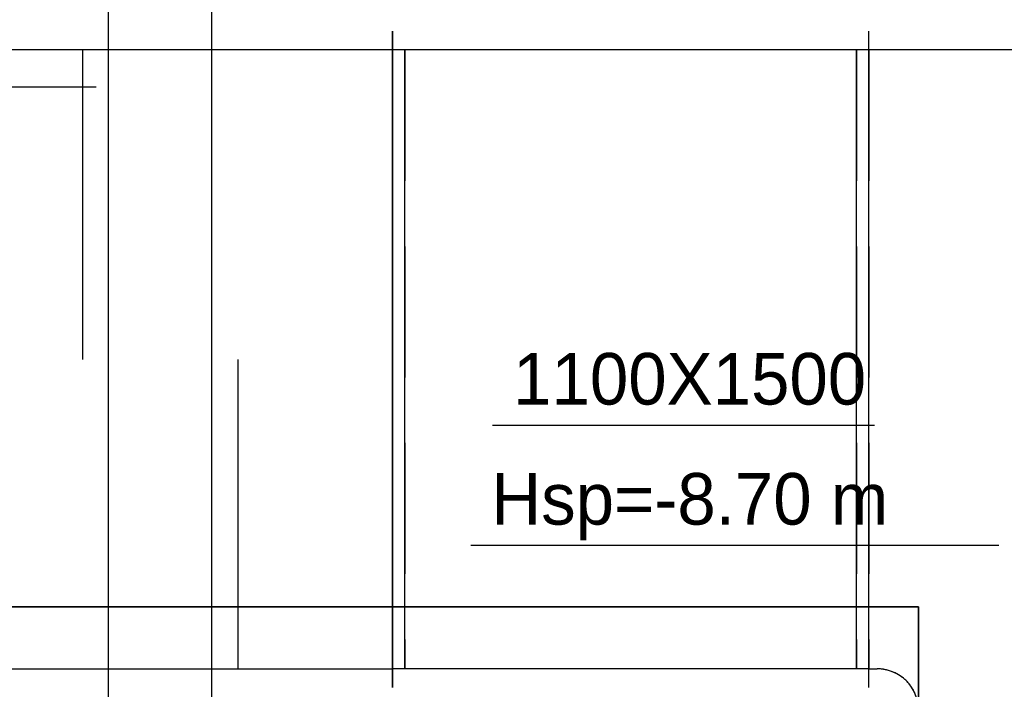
# Model space of a CAD drawing. Header units: centimetres. Extents: x -156440 to 298236, y -263599 to 81430.
# Tile 121 of 170: x 145810 to 148195, y -101251 to -99629. Entities that reach past the tile are written whole.
import ezdxf

# ---------------------------------------------------------------- set-up
doc = ezdxf.new("R2010")
doc.units = ezdxf.units.CM
doc.header["$LTSCALE"] = 50
for name, pattern in [('01-101 Went PP Poziom -2$0$Przekrój 3a-3a$0$HIDDEN', [9.525, 6.35, -3.175]), ('Kondygnacja -2$0$HIDDEN2', [4.7625, 3.175, -1.5875]), ('Osie rzutów$0$DASHDOT2', [12.7, 6.35, -3.175, 0, -3.175])]:
    doc.linetypes.add(name, pattern=pattern)
doc.layers.get('0').update_dxf_attribs({"color": 8})
for name, color, linetype in [('01-101 Went PP Poziom -2$0$L_Nawiew', 3, 'Continuous'), ('01-101 Went PP Poziom -2$0$L_Wywiew', 6, 'Continuous'), ('bgde-tekst', 7, 'Continuous'), ('Kondygnacja -2$0$ARCH_KONSTR_POWYŻEJ RZUTU_IST', 8, 'Kondygnacja -2$0$HIDDEN2'), ('Osie rzutów$0$ARCH_INFO_OSIE_IST', 8, 'Osie rzutów$0$DASHDOT2')]:
    doc.layers.add(name, color=color, linetype=linetype)
doc.layers.add('01-101 Went PP Poziom -2$0$L_niedruk', color=6, linetype='Continuous', lineweight=13, plot=False)
doc.layers.add('bgde_fundamenty pod urządzenia', color=7, linetype='Continuous', lineweight=35)
doc.layers.add('Kondygnacja -2$0$_SP KORYTA', color=8, linetype='Continuous', lineweight=25)

# ---------------------------------------------------------------- blocks, each defined once
blk = doc.blocks.new('Osie rzutów')
at = {"layer": 'Osie rzutów$0$ARCH_INFO_OSIE_IST', "ltscale": 10}
blk.add_line((6860, 12510), (6860, 4623.26), dxfattribs=at)
blk = doc.blocks.new('Kondygnacja -2$0$konstukcja stropu -2')
at = {"layer": 'Kondygnacja -2$0$ARCH_KONSTR_POWYŻEJ RZUTU_IST', "ltscale": 10}
blk.add_line((6885, 12155), (6885, 11625), dxfattribs=at)
blk = doc.blocks.new('*U368')
at = {"layer": '01-101 Went PP Poziom -2$0$L_Nawiew', "linetype": '01-101 Went PP Poziom -2$0$Przekrój 3a-3a$0$HIDDEN', "lineweight": -3}
for p, q in [((-715, 815), (785, 815)), ((785, 815), (805, 815)), ((805, 815), (805, -685)), ((-815, -785), (-815, 715)), ((805, -685), (785, -685)), ((-815, -805), (-815, -785)), ((685, -785), (685, -805)), ((685, -805), (-815, -805))]:
    blk.add_line(p, q, dxfattribs=at)
at = {"layer": '01-101 Went PP Poziom -2$0$L_Nawiew', "linetype": '01-101 Went PP Poziom -2$0$Przekrój 3a-3a$0$HIDDEN', "lineweight": -3, "extrusion": (3.21625e-16, -4.44089e-16, -1)}
for centre in [(-715, 715), (-715, 715), (785, -785), (785, -785)]:
    blk.add_ellipse(centre, major_axis=(0, 100), ratio=1, start_param=-1.570796, end_param=0, dxfattribs=at)
blk = doc.blocks.new('*U366')
at = {"layer": '01-101 Went PP Poziom -2$0$L_Nawiew', "linetype": '01-101 Went PP Poziom -2$0$Przekrój 3a-3a$0$HIDDEN', "lineweight": -3}
for p, q in [((-750, 0, 750), (-750, 0, -750)), ((750, 0, -750), (-750, 0, -750)), ((750, 0, 750), (750, 0, -750)), ((-750, 0, 750), (750, 0, 750))]:
    blk.add_line(p, q, dxfattribs=at)
at = {"layer": '01-101 Went PP Poziom -2$0$L_niedruk', "linetype": 'Continuous', "lineweight": -3}
for p, q in [((-750, 0, 795), (-750, 0, -795)), ((-750, 0, 795), (-750, 0, -795)), ((-750, 0, -795), (-750, 0, -795)), ((-750, 0, -750), (-750, 0, -750)), ((-750, 0, 750), (-750, 0, -750)), ((-750, 0, 750), (-750, 0, -750)), ((-750, 0, -750), (-750, 0, -750)), ((-750, 0, -750), (-750, 0, 750)), ((-750, 0, -750), (-750, 0, 750)), ((750, 0, 795), (750, 0, -795)), ((750, 0, 795), (750, 0, -795)), ((750, 0, -795), (750, 0, -795)), ((750, 0, 750), (750, 0, -750)), ((750, 0, -750), (750, 0, -750)), ((750, 0, 750), (750, 0, -750)), ((750, 0, -750), (750, 0, 750)), ((750, 0, -750), (750, 0, -750)), ((750, 0, -750), (750, 0, 750)), ((-750, 0, 795), (-750, 0, 795)), ((-750, 0, 750), (-750, 0, 750)), ((-750, 0, 750), (-750, 0, 750)), ((750, 0, 795), (750, 0, 795)), ((750, 0, 750), (750, 0, 750)), ((750, 0, 750), (750, 0, 750))]:
    blk.add_line(p, q, dxfattribs=at)
blk = doc.blocks.new('*U365')
at = {"layer": '01-101 Went PP Poziom -2$0$L_Nawiew', "linetype": '01-101 Went PP Poziom -2$0$Przekrój 3a-3a$0$HIDDEN', "lineweight": -3}
for p, q in [((-577, 750), (-577, -750)), ((-577, 750), (-547, 750)), ((-547, 750), (547, 750)), ((-547, 750), (-547, -750)), ((547, 750), (577, 750)), ((547, 750), (547, -750)), ((577, 750), (577, -750)), ((-577, -750), (-547, -750)), ((-547, -750), (547, -750)), ((547, -750), (577, -750))]:
    blk.add_line(p, q, dxfattribs=at)
at = {"layer": '01-101 Went PP Poziom -2$0$L_niedruk', "linetype": 'Continuous', "lineweight": -3}
for p, q in [((577, 795), (577, -795)), ((577, 795), (577, 795)), ((577, 795), (577, -795)), ((577, 750), (577, -750)), ((577, 750), (577, 750)), ((577, 750), (577, -750)), ((577, -750), (577, 750)), ((577, 750), (577, 750)), ((577, -750), (577, 750)), ((577, -750), (577, -750)), ((577, -750), (577, -750)), ((577, -795), (577, -795))]:
    blk.add_line(p, q, dxfattribs=at)
blk = doc.blocks.new('*U339')
at = {"color": 0, "linetype": 'ByBlock', "lineweight": -2}
for p, q in [((-715, 815), (785, 815)), ((785, 815), (805, 815)), ((-815, -785), (-815, 715)), ((805, -685), (785, -685)), ((-815, -805), (-815, -785)), ((685, -785), (685, -805))]:
    blk.add_line(p, q, dxfattribs=at)
at = {"linetype": 'Continuous', "lineweight": -2}
for p, q in [((-815, -805), (-860, -805)), ((685, -805), (-815, -805)), ((730, -805), (685, -805))]:
    blk.add_line(p, q, dxfattribs=at)
at = {"color": 0, "linetype": 'ByBlock', "lineweight": -2, "extrusion": (3.21625e-16, -4.44089e-16, -1)}
for centre in [(-715, 715), (-715, 715), (785, -785), (785, -785)]:
    blk.add_ellipse(centre, major_axis=(0, 100), ratio=1, start_param=-1.570796, end_param=0, dxfattribs=at)
at = {"layer": '01-101 Went PP Poziom -2$0$L_Wywiew', "linetype": '01-101 Went PP Poziom -2$0$Przekrój 3a-3a$0$HIDDEN', "lineweight": -3}
blk.add_line((805, 815), (805, -685), dxfattribs=at)
blk = doc.blocks.new('*U337')
at = {"linetype": 'Continuous', "lineweight": -2}
for p, q in [((-750, 0, -750), (-750, 0, 750)), ((-750, 0, -795), (-750, 0, -750)), ((750, 0, 750), (750, 0, -750)), ((750, 0, -750), (750, 0, -795)), ((-750, 0, 750), (-750, 0, 795)), ((750, 0, 795), (750, 0, 750))]:
    blk.add_line(p, q, dxfattribs=at)
at = {"color": 0, "linetype": 'ByBlock', "lineweight": -2}
for p, q in [((750, 0, -750), (-750, 0, -750)), ((-750, 0, 750), (750, 0, 750))]:
    blk.add_line(p, q, dxfattribs=at)
at = {"linetype": 'Continuous', "lineweight": -3}
for p, q in [((-375, 0), (-375, 0, 750)), ((0, 0), (0, 0, -750)), ((375, 0), (375, 0, 750))]:
    blk.add_line(p, q, dxfattribs=at)
at = {"layer": '01-101 Went PP Poziom -2$0$L_niedruk', "linetype": 'Continuous', "lineweight": -3}
for p, q in [((-750, 0, 795), (-750, 0, -795)), ((-750, 0, 795), (-750, 0, -795)), ((-750, 0, -795), (-750, 0, -795)), ((-750, 0, -750), (-750, 0, -750)), ((-750, 0, 750), (-750, 0, -750)), ((-750, 0, 750), (-750, 0, -750)), ((-750, 0, -750), (-750, 0, -750)), ((-750, 0, -750), (-750, 0, 750)), ((-750, 0, -750), (-750, 0, 750)), ((750, 0, 795), (750, 0, -795)), ((750, 0, 795), (750, 0, -795)), ((750, 0, -795), (750, 0, -795)), ((750, 0, 750), (750, 0, -750)), ((750, 0, -750), (750, 0, -750)), ((750, 0, 750), (750, 0, -750)), ((750, 0, -750), (750, 0, 750)), ((750, 0, -750), (750, 0, -750)), ((750, 0, -750), (750, 0, 750)), ((-750, 0, 795), (-750, 0, 795)), ((-750, 0, 750), (-750, 0, 750)), ((-750, 0, 750), (-750, 0, 750)), ((750, 0, 795), (750, 0, 795)), ((750, 0, 750), (750, 0, 750)), ((750, 0, 750), (750, 0, 750))]:
    blk.add_line(p, q, dxfattribs=at)
blk = doc.blocks.new('*U336')
at = {"linetype": 'Continuous', "lineweight": -2}
for p, q in [((-577, 750), (-577, 795)), ((577, 795), (577, 750)), ((-577, -750), (-577, 750)), ((577, 750), (577, -750)), ((-577, -795), (-577, -750)), ((577, -750), (577, -795))]:
    blk.add_line(p, q, dxfattribs=at)
at = {"color": 0, "linetype": 'ByBlock', "lineweight": -2}
for p, q in [((-577, 750), (-547, 750)), ((-547, 750), (547, 750)), ((547, 750), (577, 750)), ((-577, -750), (-547, -750)), ((-547, -750), (547, -750)), ((547, -750), (577, -750))]:
    blk.add_line(p, q, dxfattribs=at)
at = {"linetype": 'Continuous', "lineweight": -3}
for p, q in [((-547, -750), (-547, 750)), ((547, -750), (547, 750))]:
    blk.add_line(p, q, dxfattribs=at)
at = {"layer": '01-101 Went PP Poziom -2$0$L_niedruk', "linetype": 'Continuous', "lineweight": -3}
for p, q in [((577, 795), (577, -795)), ((577, 795), (577, 795)), ((577, 795), (577, -795)), ((577, 750), (577, -750)), ((577, 750), (577, 750)), ((577, 750), (577, -750)), ((577, -750), (577, 750)), ((577, 750), (577, 750)), ((577, -750), (577, 750)), ((577, -750), (577, -750)), ((577, -750), (577, -750)), ((577, -795), (577, -795))]:
    blk.add_line(p, q, dxfattribs=at)
blk = doc.blocks.new('*a635')
at = {"layer": 'bgde-tekst'}
blk.add_line((0, 0), (1279.2, 0), dxfattribs=at)
blk = doc.blocks.new('*a640')
at = {"layer": 'bgde-tekst'}
blk.add_line((0, 0), (1320.8, 0), dxfattribs=at)
blk = doc.blocks.new('*a692')
at = {"layer": 'bgde-tekst'}
blk.add_line((0, 0), (925, 0), dxfattribs=at)

msp = doc.modelspace()

# ---------------------------------------------------------------- linework, layer by layer
at = {"layer": 'bgde-tekst'}
for points in [[(146955.125, -100611.406), (146955.125, -100611.406), (146955.125, -100611.406)], [(146902.378, -100902.402), (146902.378, -100902.402), (146902.378, -100902.402)]]:
    msp.add_lwpolyline(points, dxfattribs=at)
at = {"layer": 'bgde_fundamenty pod urządzenia', "elevation": -12305}
msp.add_lwpolyline([(147987.111, -101051.608), (141587.044, -101051.608), (141587.044, -103191.608), (147987.111, -103191.608)], close=True, dxfattribs=at)

# ---------------------------------------------------------------- block references
at = {"layer": '01-101 Went PP Poziom -2$0$L_Nawiew', "linetype": 'Continuous', "extrusion": (-4.83548e-16, -1, 8.91953e-13)}
msp.add_blockref('*U366', (145963.044, -9157.688, 100451.902), dxfattribs=at)
at = {"layer": '01-101 Went PP Poziom -2$0$L_Nawiew', "linetype": 'Continuous', "extrusion": (-1.22465e-16, -2.01948e-28, -1)}
msp.add_blockref('*U365', (-147290.044, -100451.902, 9479.688), dxfattribs=at)
at = {"layer": '01-101 Went PP Poziom -2$0$L_Nawiew', "linetype": 'Continuous', "extrusion": (-3.21625e-16, -4.44089e-16, -1)}
msp.add_blockref('*U368', (-148672.044, -100516.902, 9479.81), dxfattribs=at)
at = {"layer": '01-101 Went PP Poziom -2$0$L_Wywiew', "linetype": 'Continuous', "extrusion": (-4.83548e-16, -1, 8.91953e-13)}
msp.add_blockref('*U337', (145963.044, -8015.804, 100451.902), dxfattribs=at)
at = {"layer": '01-101 Went PP Poziom -2$0$L_Wywiew', "linetype": 'Continuous', "extrusion": (-1.22465e-16, -2.01948e-28, -1)}
msp.add_blockref('*U336', (-147290.044, -100451.902, 8019.804), dxfattribs=at)
at = {"layer": '01-101 Went PP Poziom -2$0$L_Wywiew', "linetype": 'Continuous', "extrusion": (-3.21625e-16, -4.44089e-16, -1)}
msp.add_blockref('*U339', (-148672.044, -100516.902, 8019.821), dxfattribs=at)
at = {"layer": 'bgde-tekst'}
for name, p in [('*a640', (144674.342, -99791.834)), ('*a692', (146955.125, -100611.406)), ('*a635', (146902.378, -100902.402))]:
    msp.add_blockref(name, p, dxfattribs=at)
at = {"layer": 'Kondygnacja -2$0$_SP KORYTA', "xscale": 10, "yscale": 10, "zscale": 10}
msp.add_blockref('Kondygnacja -2$0$konstukcja stropu -2', (77424.241, -219231.769, -3480), dxfattribs=at)
at = {"layer": 'Osie rzutów$0$ARCH_INFO_OSIE_IST', "xscale": 10, "yscale": 10, "zscale": 10}
msp.add_blockref('Osie rzutów', (77424.241, -219231.769), dxfattribs=at)

# ---------------------------------------------------------------- texts
at = {"layer": 'bgde-tekst'}
for s, p in [('1100X1500', (147005.125, -100561.406)), ('Hsp=-8.70 m ', (146952.378, -100852.402))]:
    msp.add_text(s, height=125, dxfattribs=at).set_placement(p)

doc.saveas('drawing.dxf')
